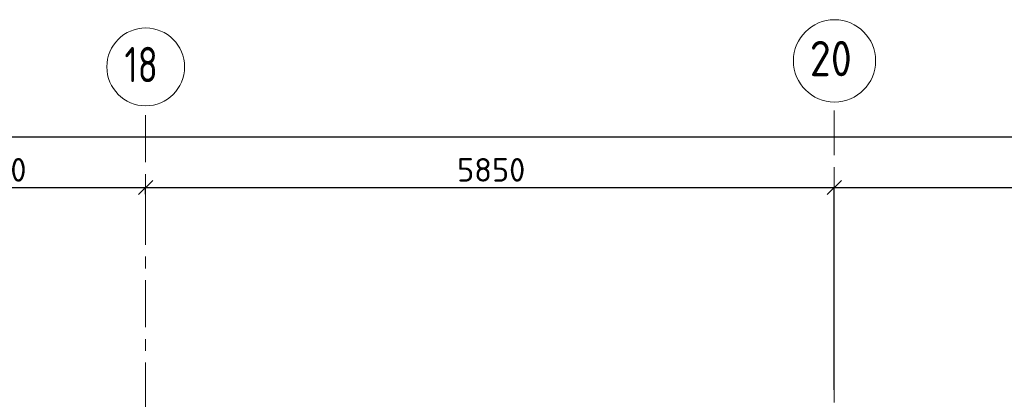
# Model space of a CAD drawing. Header units: metres. Extents: x -38 to 107, y -15 to 21.
# Tile 41 of 133: x 44.58 to 52.94, y 17.33 to 20.55. Entities that reach past the tile are written whole.
import ezdxf

# ---------------------------------------------------------------- set-up
doc = ezdxf.new("R2010")
doc.units = ezdxf.units.M
doc.header["$PDMODE"] = 65
doc.linetypes.add('______11', pattern=[0.5, 0.4, -0.05, 0, -0.05])
doc.linetypes.add('______5', pattern=[1.1, 0.8, -0.1, 0.1, -0.1])
doc.layers.add('XR$2$Осевая линия (1)', color=7, linetype='______5', lineweight=13)
doc.layers.add('XR$2$Размерная линия (1)', color=7, linetype='Continuous', lineweight=13)
doc.styles.add('ISOCPEUR', font='txt')
doc.dimstyles.new('DIMSTYLE_3', dxfattribs={"dimtxt": 0.2, "dimasz": 0.2, "dimexe": 0, "dimexo": 0, "dimgap": 0.1, "dimtad": 2, "dimdec": 0, "dimlfac": 1000, "dimrnd": 5, "dimzin": 12, "dimdsep": 46, "dimtxsty": 'ISOCPEUR', "dimblk1": 'ALL_ML_STRICH', "dimblk2": 'ALL_ML_STRICH', "dimsah": 1, "dimcen": 0, "dimclrd": 7, "dimclre": 256, "dimclrt": 7, "dimadec": 0, "dimazin": 0, "dimtfac": 1, "dimtdec": 0, "dimtix": 1, "dimtmove": 2, "dimatfit": 3, "dimfxl": 0, "dimtzin": 0, "dimlwd": 0, "dimlwe": -3, "dimarcsym": 0})

# ---------------------------------------------------------------- blocks, each defined once
blk = doc.blocks.new('ALL_ML_STRICH')
at = {"color": 0, "linetype": 'ByBlock', "lineweight": -2}
for p, q in [((0, -0.5), (0, 0.5)), ((-1, 0), (0.5, 0)), ((-0.3, -0.3), (0.3, 0.3))]:
    blk.add_line(p, q, dxfattribs=at)
blk = doc.blocks.new('*D11')
at = {"layer": 'DEFPOINTS', "color": 7, "linetype": 'Continuous', "lineweight": 13, "transparency": 33554687}
for p in [(0.5, 19.5574), (0.5, 19.3768), (61.6, 17.1197)]:
    blk.add_point(p, dxfattribs=at)
at = {"layer": 'XR$2$Размерная линия (1)', "color": 9, "linetype": 'Continuous', "lineweight": -2, "true_color": 0xc7c7c7, "transparency": 33554687}
for p, q in [((0.5, 19.3568), (0.5, 19.5574)), ((61.6, 17.1397), (61.6, 19.5574))]:
    blk.add_line(p, q, dxfattribs=at)
at = {"layer": 'XR$2$Размерная линия (1)', "color": 7, "linetype": 'Continuous', "lineweight": -2, "transparency": 33554687}
blk.add_line((0.5, 19.5574), (61.6, 19.5574), dxfattribs=at)
at = {"layer": 'XR$2$Размерная линия (1)', "color": 7, "linetype": 'Continuous', "lineweight": 13, "transparency": 33554687, "xscale": 0.2, "yscale": 0.2, "zscale": 0.2, "rotation": 180}
blk.add_blockref('ALL_ML_STRICH', (0.5, 19.5574), dxfattribs=at)
at = {"layer": 'XR$2$Размерная линия (1)', "color": 7, "linetype": 'Continuous', "lineweight": 13, "transparency": 33554687, "xscale": 0.2, "yscale": 0.2, "zscale": 0.2}
blk.add_blockref('ALL_ML_STRICH', (61.6, 19.5574), dxfattribs=at)
at = {"layer": 'XR$2$Размерная линия (1)', "color": 7, "linetype": 'Continuous', "lineweight": 13, "transparency": 33554687, "insert": (31.1, 19.7074), "char_height": 0.2, "width": 1, "attachment_point": 5, "style": 'ISOCPEUR'}
blk.add_mtext('\\A1;{61100}', dxfattribs=at)
blk = doc.blocks.new('*D36')
at = {"layer": 'DEFPOINTS', "color": 7, "linetype": 'Continuous', "lineweight": 13, "transparency": 33554687}
for p in [(43.05, 19.1261), (43.05, 19.1044), (45.65, 19.0502)]:
    blk.add_point(p, dxfattribs=at)
at = {"layer": 'XR$2$Размерная линия (1)', "color": 9, "linetype": 'Continuous', "lineweight": -2, "true_color": 0xc7c7c7, "transparency": 33554687}
for p, q in [((43.05, 19.1244), (43.05, 19.1261)), ((45.65, 19.0702), (45.65, 19.1261))]:
    blk.add_line(p, q, dxfattribs=at)
at = {"layer": 'XR$2$Размерная линия (1)', "color": 7, "linetype": 'Continuous', "lineweight": -2, "transparency": 33554687}
blk.add_line((43.05, 19.1261), (45.65, 19.1261), dxfattribs=at)
at = {"layer": 'XR$2$Размерная линия (1)', "color": 7, "linetype": 'Continuous', "lineweight": 13, "transparency": 33554687, "xscale": 0.2, "yscale": 0.2, "zscale": 0.2, "rotation": 180}
blk.add_blockref('ALL_ML_STRICH', (43.05, 19.1261), dxfattribs=at)
at = {"layer": 'XR$2$Размерная линия (1)', "color": 7, "linetype": 'Continuous', "lineweight": 13, "transparency": 33554687, "xscale": 0.2, "yscale": 0.2, "zscale": 0.2}
blk.add_blockref('ALL_ML_STRICH', (45.65, 19.1261), dxfattribs=at)
at = {"layer": 'XR$2$Размерная линия (1)', "color": 7, "linetype": 'Continuous', "lineweight": 13, "transparency": 33554687, "insert": (44.36, 19.2761), "char_height": 0.2, "width": 0.8, "attachment_point": 5, "style": 'ISOCPEUR'}
blk.add_mtext('\\A1;{2600}', dxfattribs=at)
blk = doc.blocks.new('*D37')
at = {"layer": 'DEFPOINTS', "color": 7, "linetype": 'Continuous', "lineweight": 13, "transparency": 33554687}
for p in [(45.65, 19.1261), (45.65, 19.0502), (51.5, 17.3896)]:
    blk.add_point(p, dxfattribs=at)
at = {"layer": 'XR$2$Размерная линия (1)', "color": 9, "linetype": 'Continuous', "lineweight": -2, "true_color": 0xc7c7c7, "transparency": 33554687}
for p, q in [((45.65, 19.0702), (45.65, 19.1261)), ((51.5, 17.4096), (51.5, 19.1261))]:
    blk.add_line(p, q, dxfattribs=at)
at = {"layer": 'XR$2$Размерная линия (1)', "color": 7, "linetype": 'Continuous', "lineweight": -2, "transparency": 33554687}
blk.add_line((45.65, 19.1261), (51.5, 19.1261), dxfattribs=at)
at = {"layer": 'XR$2$Размерная линия (1)', "color": 7, "linetype": 'Continuous', "lineweight": 13, "transparency": 33554687, "xscale": 0.2, "yscale": 0.2, "zscale": 0.2, "rotation": 180}
blk.add_blockref('ALL_ML_STRICH', (45.65, 19.1261), dxfattribs=at)
at = {"layer": 'XR$2$Размерная линия (1)', "color": 7, "linetype": 'Continuous', "lineweight": 13, "transparency": 33554687, "xscale": 0.2, "yscale": 0.2, "zscale": 0.2}
blk.add_blockref('ALL_ML_STRICH', (51.5, 19.1261), dxfattribs=at)
at = {"layer": 'XR$2$Размерная линия (1)', "color": 7, "linetype": 'Continuous', "lineweight": 13, "transparency": 33554687, "insert": (48.585, 19.2761), "char_height": 0.2, "width": 0.8, "attachment_point": 5, "style": 'ISOCPEUR'}
blk.add_mtext('\\A1;{5850}', dxfattribs=at)
blk = doc.blocks.new('*D38')
at = {"layer": 'DEFPOINTS', "color": 7, "linetype": 'Continuous', "lineweight": 13, "transparency": 33554687}
for p in [(51.5, 19.1261), (61.6, 17.4912), (51.5, 17.3896)]:
    blk.add_point(p, dxfattribs=at)
at = {"layer": 'XR$2$Размерная линия (1)', "color": 9, "linetype": 'Continuous', "lineweight": -2, "true_color": 0xc7c7c7, "transparency": 33554687}
for p, q in [((51.5, 17.4096), (51.5, 19.1261)), ((61.6, 17.5112), (61.6, 19.1261))]:
    blk.add_line(p, q, dxfattribs=at)
at = {"layer": 'XR$2$Размерная линия (1)', "color": 7, "linetype": 'Continuous', "lineweight": -2, "transparency": 33554687}
blk.add_line((51.5, 19.1261), (61.6, 19.1261), dxfattribs=at)
at = {"layer": 'XR$2$Размерная линия (1)', "color": 7, "linetype": 'Continuous', "lineweight": 13, "transparency": 33554687, "xscale": 0.2, "yscale": 0.2, "zscale": 0.2, "rotation": 180}
blk.add_blockref('ALL_ML_STRICH', (51.5, 19.1261), dxfattribs=at)
at = {"layer": 'XR$2$Размерная линия (1)', "color": 7, "linetype": 'Continuous', "lineweight": 13, "transparency": 33554687, "xscale": 0.2, "yscale": 0.2, "zscale": 0.2}
blk.add_blockref('ALL_ML_STRICH', (61.6, 19.1261), dxfattribs=at)
at = {"layer": 'XR$2$Размерная линия (1)', "color": 7, "linetype": 'Continuous', "lineweight": 13, "transparency": 33554687, "insert": (56.6, 19.2761), "char_height": 0.2, "width": 1, "attachment_point": 5, "style": 'ISOCPEUR'}
blk.add_mtext('\\A1;{10100}', dxfattribs=at)

msp = doc.modelspace()

# ---------------------------------------------------------------- linework, layer by layer
at = {"layer": 'XR$2$Осевая линия (1)', "color": 253, "linetype": '______11', "lineweight": 13, "true_color": 0xa0a0a0, "transparency": 33554687}
for p, q in [((45.65, 6.74), (45.65, 19.78)), ((51.5, 6.8), (51.5, 19.78))]:
    msp.add_line(p, q, dxfattribs=at)
at = {"layer": 'XR$2$Осевая линия (1)', "color": 7, "linetype": 'Continuous', "lineweight": 13, "transparency": 33554687}
for centre, radius in [((51.5018, 20.2012), 0.3493), ((45.6504, 20.1501), 0.3304)]:
    msp.add_circle(centre, radius, dxfattribs=at)

# ---------------------------------------------------------------- texts
at = {"layer": 'XR$2$Осевая линия (1)', "color": 7, "linetype": 'Continuous', "lineweight": 13, "transparency": 33554687, "char_height": 0.3, "attachment_point": 7, "style": 'ISOCPEUR'}
for s, insert, width in [('\\W0.87;20', (51.2918, 20.0707), 0.550812), ('\\W0.75;18', (45.4704, 20.0196), 0.472281)]:
    msp.add_mtext(s, dxfattribs=dict(at, insert=insert, width=width))

# ---------------------------------------------------------------- dimensions: what is measured, and where the dimension line sits
at = {"layer": 'XR$2$Размерная линия (1)', "color": 7, "linetype": 'Continuous', "lineweight": 13, "transparency": 33554687}
for base, p1, p2, picture, middle in [((61.6, 19.5574), (0.5, 19.3568), (61.6, 17.1397), '*D11', (31.1, 19.7074)), ((45.65, 19.1261), (43.05, 19.1244), (45.65, 19.0702), '*D36', (44.36, 19.2761)), ((51.5, 19.1261), (45.65, 19.0702), (51.5, 17.4096), '*D37', (48.585, 19.2761)), ((61.6, 19.1261), (51.5, 17.4096), (61.6, 17.5112), '*D38', (56.6, 19.2761))]:
    dim = msp.add_linear_dim(base=base, p1=p1, p2=p2, dimstyle='DIMSTYLE_3', override={"dimpost": '<>', "dimclrd": 7, "dimclre": 9, "dimclrt": 7, "dimlwd": 0, "dimlwe": 65533}, dxfattribs=at)
    dim.commit()
    dim.dimension.update_dxf_attribs({"geometry": picture, "text_midpoint": middle, "dimtype": 160})

doc.saveas('drawing.dxf')
